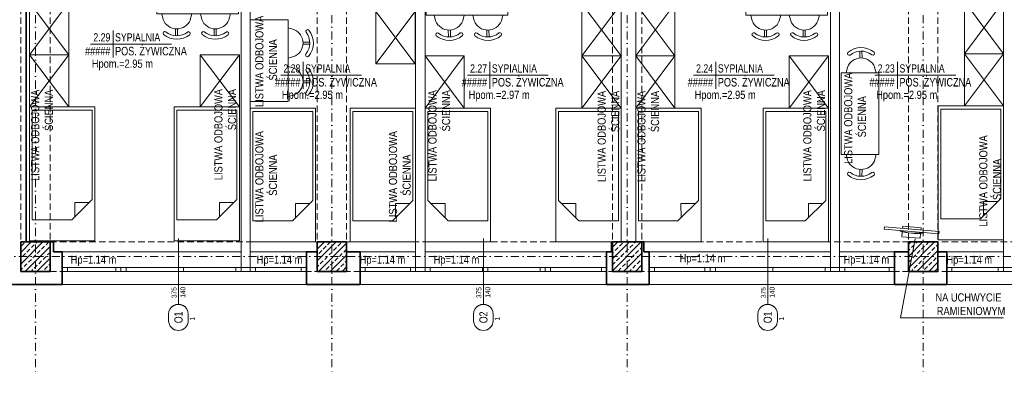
# Model space of a CAD drawing. Header units: millimetres. Extents: x -96593 to 66336, y -23969 to 7139.
# Tile 18 of 256: x -90263 to -88756, y -12229 to -11686. Entities that reach past the tile are written whole.
import ezdxf
from ezdxf.enums import TextEntityAlignment as Align

# ---------------------------------------------------------------- set-up
doc = ezdxf.new("R2010")
doc.units = ezdxf.units.MM
for name, pattern in [('DASHDOT', [1, 0.5, -0.25, 0, -0.25]), ('DASHED', [0.75, 0.5, -0.25]), ('DASHEDX2', [1.5, 1, -0.5])]:
    doc.linetypes.add(name, pattern=pattern)
for name, color, linetype, lineweight in [('BA_met', 7, 'Continuous', 18), ('BA_sym', 7, 'Continuous', 18), ('BA_txc', 1, 'Continuous', 18), ('BA_txs', 2, 'Continuous', 18), ('mm_went_opis', 7, 'Continuous', 15), ('PG_KONSTRUKCJA', 5, 'Continuous', 35), ('PG_OKNA', 7, 'Continuous', 18), ('PG_OSIE', 1, 'DASHDOT', 18), ('PG_PARAPETY_WEWN.', 2, 'Continuous', 18), ('PG_PARAPETY_ZEWN.', 1, 'Continuous', 18), ('PG_PODCIĄGI', 1, 'DASHED', 18), ('PG_PRZERYWANE_ŚREDNIE', 1, 'DASHEDX2', 18), ('PG_SZRAF', 1, 'Continuous', 18), ('PG_WYMIARY', 1, 'Continuous', 18), ('PG_WYPOSAŻENIE', 1, 'Continuous', 18), ('PG_ŚCIANY_DZIAŁOWE', 3, 'Continuous', 18), ('PG_ŚCIANY_SŁUPY', 4, 'Continuous', 35)]:
    doc.layers.add(name, color=color, linetype=linetype, lineweight=lineweight)
doc.layers.add('BA_pom', color=6, linetype='Continuous', lineweight=18, plot=False)
doc.styles.add('BIKTS', font='bikromsw.shx', dxfattribs={"width": 0.85})
doc.styles.add('ROMANS', font='bikromsw.shx', dxfattribs={"width": 0.8})

# ---------------------------------------------------------------- blocks, each defined once
blk = doc.blocks.new('A$C652F0D4A')
at = {"layer": 'PG_SZRAF'}
h = blk.add_hatch(dxfattribs=at)
h.set_pattern_fill('ANSI33', color=256, scale=2)
h.set_pattern_definition([(45, (-7030.048, -4118.865), (-8.980256, 8.980256), []), (45, (-7021.067, -4118.865), (-8.980256, 8.980256), [6.35, -3.175])])
h.paths.add_polyline_path([(-45, 45), (0, 45), (0, 0), (-45, 0)])
at = {"layer": 'PG_KONSTRUKCJA'}
blk.add_lwpolyline([(-45, 45), (0, 45), (0, 0), (-45, 0), (-45, 45)], dxfattribs=at)
blk = doc.blocks.new('bikmet')
blk.add_line((0, 1.65), (0, -1.65))
at = {"style": 'ROMANS', "width": 0.8}
blk.add_attdef('NRPOM', text='', height=1, dxfattribs=at).set_placement((-0.33, 0.33), align=Align.RIGHT)
blk.add_attdef('NWAPOM', (0.25, 0.33), '', height=1, dxfattribs=at)
blk.add_attdef('PODLOGA', text='', height=1.04, dxfattribs=at).set_placement((0.25, -0.33), align=Align.TOP_LEFT)
blk = doc.blocks.new('symdrz')
blk.add_lwpolyline([(-10, -30, -1), (-10, 30), (10, 30, -1), (10, -30)], format="xyb", close=True)
at = {"style": 'BIKTS', "width": 0.8}
blk.add_attdef('SZERDRZ', text='', height=25, dxfattribs=at).set_placement((77.1, 8.8), align=Align.CENTER)
blk.add_attdef('SYMDRZ', text='', height=25, dxfattribs=at).set_placement((0, 0), align=Align.MIDDLE)
blk.add_attdef('WYSDRZ', text='', height=25, dxfattribs=at).set_placement((77.1, -9.5), align=Align.TOP_CENTER)
blk = doc.blocks.new('A$C8890cfa8')
at = {"layer": 'PG_WYPOSAŻENIE', "color": 18, "true_color": 0x000000}
for p, q in [((63.4, 95.9), (32.2, 64.6)), ((58.9, 91.3), (58.8, 69.2)), ((58.8, 69.2), (36.8, 69.3))]:
    blk.add_line(p, q, dxfattribs=at)
blk.add_lwpolyline([(0, 100), (0, 0), (205, 0), (205, 100)], close=True, dxfattribs=at)
blk.add_lwpolyline([(32.2, 64.6), (32.2, 4.1), (200, 4.1), (200, 95.9), (63.4, 95.9)], dxfattribs=at)
blk = doc.blocks.new('A$C25dec356')
at = {"layer": 'PG_WYPOSAŻENIE', "color": 251, "true_color": 0x636466}
for p, q in [((19, 84.1), (21.1, 168.1)), ((21.1, 168.1), (28.1, 167.9)), ((23.8, 0), (28.1, 167.9)), ((1.4, 112.6), (0, 56.6)), ((1.4, 112.6), (16, 112.2)), ((18.2, 119.2), (17.3, 119.2)), ((19.8, 119.1), (18.1, 49.2)), ((18.2, 119.2), (19.8, 119.1)), ((26.7, 112), (33.8, 111.8)), ((33.8, 111.8), (32.4, 55.8)), ((19, 84.1), (16.9, 0.2)), ((0, 56.6), (15.2, 56.2)), ((16.3, 49.2), (17.2, 49.2)), ((18.1, 49.2), (17.2, 49.2)), ((25.3, 56), (32.4, 55.8)), ((16.9, 0.2), (23.8, 0))]:
    blk.add_line(p, q, dxfattribs=at)
for centre, radius, start, end in [((201.3, 81.5), 187.8, 168.4159, 189.8932), ((202.3, 81.5), 187.9, 168.4197, 189.8895)]:
    blk.add_arc(centre, radius, start, end, dxfattribs=at)
blk = doc.blocks.new('A$C5d8eeb17')
at = {"layer": 'PG_WYPOSAŻENIE', "color": 251, "true_color": 0x636466}
for p, q in [((38.7, 0), (38.7, 125)), ((38.7, 125), (96.5, 125)), ((96.5, 0), (96.5, 125)), ((29.8, 110.3), (38.7, 112.7)), ((5.3, 90.8), (15.9, 90.9)), ((5.4, 87.7), (15.9, 87.8)), ((38.7, 66.6), (30.2, 68.7)), ((29.8, 51.2), (38.7, 53.6)), ((5.3, 31.7), (15.9, 31.8)), ((5.4, 28.6), (15.9, 28.7)), ((38.7, 7.5), (30.2, 9.6)), ((96.5, 0), (38.7, 0))]:
    blk.add_line(p, q, dxfattribs=at)
for centre, radius, start, end in [((31.8, 89.5), 31.8, 141.4442, 219.6752), ((31.8, 89.5), 26.5, 141.4442, 219.6752), ((8.8, 107.4), 2.68, 328.6779, 134.2106), ((38.2, 89.6), 22.4, 112.1553, 248.9642), ((9.2, 71.2), 2.68, 226.9089, 32.4416), ((31.8, 30.4), 31.8, 141.4442, 219.6752), ((31.8, 30.4), 26.5, 141.4442, 219.6752), ((8.8, 48.3), 2.68, 328.6779, 134.2106), ((38.2, 30.5), 22.4, 112.1553, 248.9642), ((9.2, 12.1), 2.68, 226.9089, 32.4416)]:
    blk.add_arc(centre, radius, start, end, dxfattribs=at)
blk = doc.blocks.new('A$Ceb5f21af')
at = {"layer": 'PG_WYPOSAŻENIE', "color": 18, "true_color": 0x000000}
for points in [[(60, 285), (60, 365), (0, 365), (0, 285), (60, 285), (0, 365), (60, 365), (0, 285)], [(60, 205), (60, 285), (0, 285), (0, 205), (60, 205), (0, 285), (60, 285), (0, 205)], [(321.4, 205), (321.4, 285), (261.4, 285), (261.4, 205), (321.4, 205), (261.4, 285), (321.4, 285), (261.4, 205)]]:
    blk.add_lwpolyline(points, dxfattribs=at)
at = {"color": 18, "lineweight": 30, "true_color": 0x000000, "xscale": 0.4999999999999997, "yscale": 0.4999999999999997, "zscale": 0.4999999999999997, "rotation": 274.9434522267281}
blk.add_blockref('A$C25dec356', (135.8, 590.6), dxfattribs=at)
at = {"layer": 'PG_PRZERYWANE_ŚREDNIE', "color": 4, "xscale": -1}
for p, rotation in [((100, 570), 89.99999999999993), ((0, 0), 270), ((221.4, 0), 270)]:
    blk.add_blockref('A$C8890cfa8', p, dxfattribs=dict(at, rotation=rotation))
at = {"layer": 'PG_WYMIARY', "color": 18, "true_color": 0x000000, "rotation": 270}
blk.add_blockref('A$C5d8eeb17', (194.9, 444), dxfattribs=at)
at = {"layer": 'PG_WYMIARY', "color": 18, "true_color": 0x000000, "xscale": -1, "rotation": 270}
blk.add_blockref('A$C5d8eeb17', (194.9, 308.8), dxfattribs=at)
at = {"layer": 'BA_txs', "color": 18, "true_color": 0x000000, "char_height": 12.5, "width": 265.598, "attachment_point": 3, "rotation": 90, "style": 'BIKTS'}
for insert in [(2.4, 603.8), (282.8, 503.9), (2.4, 231.5), (282.8, 232.6)]:
    blk.add_mtext('LISTWA ODBOJOWA\\P ŚCIENNA', dxfattribs=dict(at, insert=insert))
blk = doc.blocks.new('A$C99802ae9')
at = {"layer": 'PG_WYPOSAŻENIE', "color": 18, "true_color": 0x000000}
for points in [[(240, 285), (240, 365), (300, 365), (300, 285), (240, 285), (300, 365), (240, 365), (300, 285)], [(0, 205), (0, 285), (60, 285), (60, 205), (0, 205), (60, 285), (0, 285), (60, 205)], [(240, 205), (240, 285), (300, 285), (300, 205), (240, 205), (300, 285), (240, 285), (300, 205)]]:
    blk.add_lwpolyline(points, dxfattribs=at)
at = {"color": 18, "lineweight": 30, "true_color": 0x000000, "xscale": -0.4999999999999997, "yscale": 0.4999999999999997, "zscale": 0.4999999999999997, "rotation": 85.05654777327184}
blk.add_blockref('A$C25dec356', (164.2, 590.6), dxfattribs=at)
at = {"layer": 'PG_PRZERYWANE_ŚREDNIE', "color": 4}
for p, rotation in [((200, 570), 270.0000000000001), ((100, 0), 90.00000000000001), ((300, 0), 90.00000000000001)]:
    blk.add_blockref('A$C8890cfa8', p, dxfattribs=dict(at, rotation=rotation))
at = {"layer": 'PG_WYMIARY', "color": 18, "true_color": 0x000000, "xscale": -1, "rotation": 90}
blk.add_blockref('A$C5d8eeb17', (126.5, 444), dxfattribs=at)
at = {"layer": 'PG_WYMIARY', "color": 18, "true_color": 0x000000, "rotation": 89.99999999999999}
blk.add_blockref('A$C5d8eeb17', (126.5, 308.8), dxfattribs=at)
at = {"layer": 'BA_txs', "color": 18, "true_color": 0x000000, "char_height": 12.5, "width": 265.598, "attachment_point": 9, "rotation": 90, "style": 'BIKTS'}
for insert in [(297.6, 603.8), (38.6, 503.9), (38.6, 232.6), (297.6, 231.5)]:
    blk.add_mtext('LISTWA ODBOJOWA\\P ŚCIENNA', dxfattribs=dict(at, insert=insert))
blk = doc.blocks.new('A$C8bed26aa')
at = {"layer": 'PG_WYPOSAŻENIE', "color": 18, "true_color": 0x000000}
for points in [[(60, 285), (60, 365), (0, 365), (0, 285), (60, 285), (0, 365), (60, 365), (0, 285)], [(60, 205), (60, 285), (0, 285), (0, 205), (60, 205), (0, 285), (60, 285), (0, 205)], [(295, 205), (295, 285), (235, 285), (235, 205), (295, 205), (235, 285), (295, 285), (235, 205)]]:
    blk.add_lwpolyline(points, dxfattribs=at)
at = {"color": 18, "lineweight": 30, "true_color": 0x000000, "xscale": 0.4999999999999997, "yscale": 0.4999999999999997, "zscale": 0.4999999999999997, "rotation": 274.9434522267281}
blk.add_blockref('A$C25dec356', (135.8, 590.6), dxfattribs=at)
at = {"layer": 'PG_PRZERYWANE_ŚREDNIE', "color": 4, "xscale": -1}
for p, rotation in [((100, 570), 89.99999999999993), ((0, 0), 270), ((195, 0), 270)]:
    blk.add_blockref('A$C8890cfa8', p, dxfattribs=dict(at, rotation=rotation))
at = {"layer": 'PG_WYMIARY', "color": 18, "true_color": 0x000000, "rotation": 270}
blk.add_blockref('A$C5d8eeb17', (168.5, 444), dxfattribs=at)
at = {"layer": 'PG_WYMIARY', "color": 18, "true_color": 0x000000, "xscale": -1, "rotation": 270}
blk.add_blockref('A$C5d8eeb17', (168.5, 308.8), dxfattribs=at)
at = {"layer": 'BA_txs', "color": 18, "true_color": 0x000000, "char_height": 12.5, "width": 265.598, "attachment_point": 3, "rotation": 90, "style": 'BIKTS'}
for insert in [(2.4, 603.8), (256.4, 503.9), (2.4, 231.5), (256.4, 232.6)]:
    blk.add_mtext('LISTWA ODBOJOWA\\P ŚCIENNA', dxfattribs=dict(at, insert=insert))
blk = doc.blocks.new('A$Cc70e98f8')
at = {"layer": 'PG_WYPOSAŻENIE', "color": 18, "true_color": 0x000000}
for p, q in [((141.6, 4.1), (172.8, 35.4)), ((146.2, 30.8), (168.2, 30.7)), ((146.2, 30.8), (146.2, 8.7))]:
    blk.add_line(p, q, dxfattribs=at)
blk.add_lwpolyline([(205, 0), (205, 100), (0, 100), (0, 0)], close=True, dxfattribs=at)
blk.add_lwpolyline([(172.8, 35.4), (172.8, 95.9), (5, 95.9), (5, 4.1), (141.6, 4.1)], dxfattribs=at)
blk = doc.blocks.new('A$C5DA075D8')
at = {"layer": 'BA_met', "color": 252}
for points in [[(1031.9, 505.9), (1155.7, 505.9)], [(1322.8, 458.2), (1446.6, 458.2)], [(1608.6, 458.2), (1732.4, 458.2)], [(1954.5, 458.2), (2078.3, 458.2)], [(2232.5, 458.2), (2356.3, 458.2)]]:
    blk.add_lwpolyline(points, dxfattribs=at)
at = {"layer": 'BA_sym', "color": 252}
for p, q in [((1166.3, 208.3), (1166.3, 107.2)), ((1633.1, 208.3), (1633.1, 107.2)), ((2068.3, 208.3), (2068.3, 107.2))]:
    blk.add_line(p, q, dxfattribs=at)
at = {"layer": 'PG_KONSTRUKCJA', "color": 252}
for points in [[(924.8, 202.8), (969.8, 202.8), (969.8, 157.8), (924.8, 157.8), (924.8, 202.8)], [(1378.8, 202.8), (1423.8, 202.8), (1423.8, 157.8), (1378.8, 157.8), (1378.8, 202.8)], [(2283.8, 202.8), (2328.8, 202.8), (2328.8, 157.8), (2283.8, 157.8), (2283.8, 202.8)]]:
    blk.add_lwpolyline(points, dxfattribs=at)
at = {"layer": 'PG_OKNA', "color": 252}
for points in [[(988.3, 163.8), (988.3, 157.8), (1362.3, 157.8), (1362.3, 163.8), (988.3, 163.8)], [(1444.3, 163.8), (1444.3, 157.8), (1821.8, 157.8), (1821.8, 163.8), (1444.3, 163.8)], [(1886.8, 163.8), (1886.8, 157.8), (2262.3, 157.8), (2262.3, 163.8), (1886.8, 163.8)], [(2342.3, 163.8), (2342.3, 157.8), (2722.8, 157.8), (2722.8, 163.8), (2342.3, 163.8)]]:
    blk.add_lwpolyline(points, dxfattribs=at)
for points in [[(988.3, 163.8), (996.3, 163.8), (996.3, 157.8), (988.3, 157.8)], [(1070.3, 163.8), (1078.3, 163.8), (1078.3, 157.8), (1070.3, 157.8)], [(1078.3, 163.8), (1086.3, 163.8), (1086.3, 157.8), (1078.3, 157.8)], [(1166.3, 163.8), (1174.3, 163.8), (1174.3, 157.8), (1166.3, 157.8)], [(1254.3, 163.8), (1262.3, 163.8), (1262.3, 157.8), (1254.3, 157.8)], [(1276.3, 163.8), (1262.3, 163.8), (1262.3, 157.8), (1276.3, 157.8)], [(1276.3, 163.8), (1284.3, 163.8), (1284.3, 157.8), (1276.3, 157.8)], [(1354.3, 163.8), (1362.3, 163.8), (1362.3, 157.8), (1354.3, 157.8)], [(1444.3, 163.8), (1452.3, 163.8), (1452.3, 157.8), (1444.3, 157.8)], [(1521.3, 163.8), (1529.3, 163.8), (1529.3, 157.8), (1521.3, 157.8)], [(1543.8, 163.8), (1529.3, 163.8), (1529.3, 157.8), (1543.8, 157.8)], [(1543.8, 163.8), (1551.8, 163.8), (1551.8, 157.8), (1543.8, 157.8)], [(1631.8, 163.8), (1639.8, 163.8), (1639.8, 157.8), (1631.8, 157.8)], [(1719.8, 163.8), (1727.8, 163.8), (1727.8, 157.8), (1719.8, 157.8)], [(1727.8, 163.8), (1735.8, 163.8), (1735.8, 157.8), (1727.8, 157.8)], [(1813.8, 163.8), (1821.8, 163.8), (1821.8, 157.8), (1813.8, 157.8)], [(1886.8, 163.8), (1894.8, 163.8), (1894.8, 157.8), (1886.8, 157.8)], [(1972.3, 163.8), (1980.3, 163.8), (1980.3, 157.8), (1972.3, 157.8)], [(1980.3, 163.8), (1988.3, 163.8), (1988.3, 157.8), (1980.3, 157.8)], [(2068.3, 163.8), (2076.3, 163.8), (2076.3, 157.8), (2068.3, 157.8)], [(2156.3, 163.8), (2164.3, 163.8), (2164.3, 157.8), (2156.3, 157.8)], [(2178.3, 163.8), (2164.3, 163.8), (2164.3, 157.8), (2178.3, 157.8)], [(2178.3, 163.8), (2186.3, 163.8), (2186.3, 157.8), (2178.3, 157.8)], [(2254.3, 163.8), (2262.3, 163.8), (2262.3, 157.8), (2254.3, 157.8)], [(2342.3, 163.8), (2350.3, 163.8), (2350.3, 157.8), (2342.3, 157.8)], [(2421.3, 163.8), (2429.3, 163.8), (2429.3, 157.8), (2421.3, 157.8)], [(2446.8, 163.8), (2429.3, 163.8), (2429.3, 157.8), (2446.8, 157.8)]]:
    blk.add_lwpolyline(points, close=True, dxfattribs=at)
at = {"layer": 'PG_OSIE', "color": 252, "ltscale": 25}
for points in [[(947.3, 2784.4), (947.3, 0)], [(1401.3, 2784.4), (1401.3, 0)], [(1853.3, 2784.4), (1853.3, 0)], [(2306.3, 2784.4), (2306.3, 0)], [(696.2, 180.3), (2976.4, 180.3)]]:
    blk.add_lwpolyline(points, dxfattribs=at)
at = {"layer": 'PG_PARAPETY_WEWN.', "color": 252}
for p, q in [((1262.3, 187.8), (988.3, 187.8)), ((1276.3, 187.8), (1362.3, 187.8)), ((1529.3, 187.8), (1444.3, 187.8)), ((1829.3, 187.8), (1543.8, 187.8)), ((2164.3, 187.8), (1887.3, 187.8)), ((2178.3, 187.8), (2262.3, 187.8)), ((2342.3, 187.8), (2429.3, 187.8))]:
    blk.add_line(p, q, dxfattribs=at)
at = {"layer": 'PG_PARAPETY_ZEWN.', "color": 252}
for points in [[(988.3, 137.8), (1362.3, 137.8)], [(1444.3, 137.8), (1821.8, 137.8)], [(1886.8, 137.8), (2262.3, 137.8)], [(2342.3, 137.8), (2722.8, 137.8)]]:
    blk.add_lwpolyline(points, dxfattribs=at)
at = {"layer": 'PG_PODCIĄGI', "color": 252, "ltscale": 20}
for points in [[(924.8, 2631.8), (924.8, 157.8)], [(969.8, 2631.8), (969.8, 157.8)], [(1378.8, 2631.8), (1378.8, 157.8)], [(1423.8, 2631.8), (1423.8, 157.8)], [(1830.8, 2631.8), (1830.8, 157.8)], [(1875.8, 2631.8), (1875.8, 157.8)], [(2283.8, 2631.8), (2283.8, 157.8)], [(2328.8, 2631.8), (2328.8, 157.8)], [(924.8, 202.8), (2778.8, 202.8)], [(924.8, 157.8), (2778.8, 157.8)]]:
    blk.add_lwpolyline(points, dxfattribs=at)
at = {"layer": 'PG_WYPOSAŻENIE', "color": 252}
for p, q in [((2209.4, 495.2), (2209.5, 484.6)), ((2212.6, 495.2), (2212.7, 484.7)), ((2188.3, 461.8), (2190.4, 470.4)), ((2232, 470.8), (2234.4, 461.8)), ((2180.7, 461.8), (2180.7, 336.8)), ((2180.7, 461.8), (2238.4, 461.8)), ((2238.4, 461.8), (2238.4, 336.8)), ((2238.4, 336.8), (2180.7, 336.8)), ((2188.3, 336.8), (2190.4, 328.2)), ((2232, 327.8), (2234.4, 336.8)), ((2209.4, 303.4), (2209.5, 314)), ((2212.6, 303.4), (2212.7, 313.9)), ((2271.8, 86.6), (2294.1, 207.7)), ((2429.4, 86.6), (2271.8, 86.6))]:
    blk.add_line(p, q, dxfattribs=at)
for points in [[(2429.3, 571.2), (2429.3, 491.2), (2369.3, 491.2), (2369.3, 571.2), (2429.3, 571.2), (2369.3, 491.2), (2429.3, 491.2), (2369.3, 571.2)], [(1528.6, 555.7), (1528.6, 475.7), (1468.6, 475.7), (1468.6, 555.7), (1528.6, 555.7), (1468.6, 475.7), (1528.6, 475.7), (1468.6, 555.7)], [(2429.3, 491.2), (2429.3, 411.2), (2369.3, 411.2), (2369.3, 491.2), (2429.3, 491.2), (2369.3, 411.2), (2429.3, 411.2), (2369.3, 491.2)]]:
    blk.add_lwpolyline(points, dxfattribs=at)
for centre, radius, start, end in [((2211.2, 468.7), 31.8, 51.4442, 129.6752), ((2192.9, 491.4), 2.68, 136.9089, 302.4416), ((2211.3, 462.3), 22.4, 22.1553, 158.9642), ((2211.2, 468.7), 26.5, 51.4442, 129.6752), ((2229.2, 491.8), 2.68, 238.6779, 44.2106), ((2211.3, 336.3), 22.4, 201.0358, 337.8447), ((2192.9, 307.2), 2.68, 57.5584, 223.0911), ((2211.2, 329.9), 31.8, 230.3248, 308.5558), ((2211.2, 329.9), 26.5, 230.3248, 308.5558), ((2229.2, 306.9), 2.68, 315.7894, 121.3221)]:
    blk.add_arc(centre, radius, start, end, dxfattribs=at)
at = {"layer": 'PG_ŚCIANY_DZIAŁOWE', "color": 252}
for points in [[(2516.8, 817.8), (2516.8, 774.8), (2446.8, 774.8), (2446.8, 163.8), (2429.3, 163.8), (2429.3, 797.3), (2323.8, 797.3), (2323.8, 817.8), (2516.8, 817.8)], [(2164.3, 664.3), (2178.3, 664.3), (2178.3, 655.8), (2179.8, 655.8), (2179.8, 641.8), (2178.3, 641.8), (2178.3, 163.8), (2164.3, 163.8), (2164.3, 664.3)], [(1262.3, 659.3), (1277.8, 659.3), (1277.8, 650.8), (1279.8, 650.8), (1279.8, 636.8), (1276.3, 636.8), (1276.3, 163.8), (1262.3, 163.8), (1262.3, 659.3)], [(1380.8, 650.8), (1529.8, 650.8), (1529.8, 657.8), (1543.8, 657.8), (1543.8, 157.8), (1529.3, 157.8), (1529.3, 636.8), (1380.8, 636.8), (1380.8, 650.8)]]:
    blk.add_lwpolyline(points, dxfattribs=at)
blk.add_lwpolyline([(1843.8, 772.5), (1866.3, 772.5), (1866.3, 202.8), (1843.8, 202.8)], close=True, dxfattribs=at)
at = {"layer": 'PG_ŚCIANY_SŁUPY', "color": 252}
for points in [[(881.8, 826.3), (881.8, 1073.3), (928.8, 1073.3), (928.8, 1047.3), (931.8, 1047.3), (931.8, 812.8), (969.8, 812.8), (969.8, 772.8), (933.3, 772.8), (933.3, 202.8)], [(933.3, 202.8), (975.3, 202.8), (975.3, 187.8), (988.3, 187.8), (988.3, 137.8), (881.8, 137.8), (881.8, 762.8)], [(1362.3, 137.8), (1362.3, 187.8), (1378.8, 187.8), (1378.8, 202.8), (1423.8, 202.8), (1423.8, 187.8), (1444.3, 187.8), (1444.3, 137.8), (1362.3, 137.8)], [(1829.3, 202.8), (1829.3, 187.8), (1821.8, 187.8), (1821.8, 137.8), (1886.8, 137.8), (1886.8, 187.8), (1878.8, 187.8), (1878.8, 202.8), (1829.3, 202.8)], [(2262.3, 157.8), (2262.3, 187.8), (2283.8, 187.8), (2283.8, 202.8), (2328.8, 202.8), (2328.8, 187.8), (2342.3, 187.8), (2342.3, 157.8), (2342.3, 137.8), (2262.3, 137.8), (2262.3, 157.8)]]:
    blk.add_lwpolyline(points, dxfattribs=at)
at = {"color": 252, "lineweight": 30, "xscale": -0.4999999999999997, "yscale": 0.4999999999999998, "zscale": 0.4999999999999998, "rotation": 263.6633441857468}
blk.add_blockref('A$C25dec356', (2245.6, 214), dxfattribs=at)
at = {"layer": 'BA_met', "color": 252}
ref = blk.add_blockref('bikmet', (1066.2, 505.9), dxfattribs=dict(at, xscale=12.5, yscale=12.5, zscale=12.5))
ref.add_attrib('NRPOM', ' 2.29', dxfattribs={"layer": '0', "height": 12.5, "style": 'ROMANS', "width": 0.8}).set_placement((1062.1, 510), align=Align.RIGHT)
ref.add_attrib('NWAPOM', 'SYPIALNIA', (1069.3, 510), dxfattribs={"layer": '0', "height": 12.5, "style": 'ROMANS', "width": 0.8})
ref.add_attrib('RAREA', '#####', dxfattribs={"layer": '0', "height": 13.02, "style": 'ROMANS', "width": 0.8}).set_placement((1062.1, 501.7), align=Align.TOP_RIGHT)
ref.add_attrib('PODLOGA', 'POS. ŻYWICZNA', dxfattribs={"layer": '0', "height": 13.021, "style": 'ROMANS', "width": 0.8}).set_placement((1069.3, 501.7), align=Align.TOP_LEFT)
ref = blk.add_blockref('bikmet', (1357.1, 458.2), dxfattribs=dict(at, xscale=12.5, yscale=12.5, zscale=12.5))
ref.add_attrib('NRPOM', ' 2.28', dxfattribs={"layer": '0', "height": 12.5, "style": 'ROMANS', "width": 0.8}).set_placement((1353, 462.4), align=Align.RIGHT)
ref.add_attrib('NWAPOM', 'SYPIALNIA', (1360.3, 462.4), dxfattribs={"layer": '0', "height": 12.5, "style": 'ROMANS', "width": 0.8})
ref.add_attrib('RAREA', '#####', dxfattribs={"layer": '0', "height": 13.02, "style": 'ROMANS', "width": 0.8}).set_placement((1353, 454), align=Align.TOP_RIGHT)
ref.add_attrib('PODLOGA', 'POS. ŻYWICZNA', dxfattribs={"layer": '0', "height": 13.021, "style": 'ROMANS', "width": 0.8}).set_placement((1360.3, 454), align=Align.TOP_LEFT)
ref = blk.add_blockref('bikmet', (1642.9, 458.2), dxfattribs=dict(at, xscale=12.5, yscale=12.5, zscale=12.5))
ref.add_attrib('NRPOM', ' 2.27', dxfattribs={"layer": '0', "height": 12.5, "style": 'ROMANS', "width": 0.8}).set_placement((1638.7, 462.4), align=Align.RIGHT)
ref.add_attrib('NWAPOM', 'SYPIALNIA', (1646, 462.4), dxfattribs={"layer": '0', "height": 12.5, "style": 'ROMANS', "width": 0.8})
ref.add_attrib('RAREA', '#####', dxfattribs={"layer": '0', "height": 13.02, "style": 'ROMANS', "width": 0.8}).set_placement((1638.7, 454), align=Align.TOP_RIGHT)
ref.add_attrib('PODLOGA', 'POS. ŻYWICZNA', dxfattribs={"layer": '0', "height": 13.021, "style": 'ROMANS', "width": 0.8}).set_placement((1646, 454), align=Align.TOP_LEFT)
ref = blk.add_blockref('bikmet', (1988.9, 458.2), dxfattribs=dict(at, xscale=12.5, yscale=12.5, zscale=12.5))
ref.add_attrib('NRPOM', ' 2.24', dxfattribs={"layer": '0', "height": 12.5, "style": 'ROMANS', "width": 0.8}).set_placement((1984.7, 462.4), align=Align.RIGHT)
ref.add_attrib('NWAPOM', 'SYPIALNIA', (1992, 462.4), dxfattribs={"layer": '0', "height": 12.5, "style": 'ROMANS', "width": 0.8})
ref.add_attrib('RAREA', '#####', dxfattribs={"layer": '0', "height": 13.02, "style": 'ROMANS', "width": 0.8}).set_placement((1984.7, 454), align=Align.TOP_RIGHT)
ref.add_attrib('PODLOGA', 'POS. ŻYWICZNA', dxfattribs={"layer": '0', "height": 13.021, "style": 'ROMANS', "width": 0.8}).set_placement((1992, 454), align=Align.TOP_LEFT)
ref = blk.add_blockref('bikmet', (2266.9, 458.2), dxfattribs=dict(at, xscale=12.5, yscale=12.5, zscale=12.5))
ref.add_attrib('NRPOM', ' 2.23', dxfattribs={"layer": '0', "height": 12.5, "style": 'ROMANS', "width": 0.8}).set_placement((2262.7, 462.4), align=Align.RIGHT)
ref.add_attrib('NWAPOM', 'SYPIALNIA', (2270, 462.4), dxfattribs={"layer": '0', "height": 12.5, "style": 'ROMANS', "width": 0.8})
ref.add_attrib('RAREA', '#####', dxfattribs={"layer": '0', "height": 13.02, "style": 'ROMANS', "width": 0.8}).set_placement((2262.7, 454), align=Align.TOP_RIGHT)
ref.add_attrib('PODLOGA', 'POS. ŻYWICZNA', dxfattribs={"layer": '0', "height": 13.021, "style": 'ROMANS', "width": 0.8}).set_placement((2270, 454), align=Align.TOP_LEFT)
at = {"layer": 'BA_sym', "color": 252}
ref = blk.add_blockref('symdrz', (1166.3, 87.2), dxfattribs=dict(at, xscale=-0.5000000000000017, yscale=0.5000000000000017, zscale=0.5000000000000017, rotation=89.99999527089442))
ref.add_attrib('Symdrz', 'O1', dxfattribs={"height": 12.5, "rotation": 90, "style": 'BIKTS', "width": 0.8}).set_placement((1166.3, 87.2), align=Align.MIDDLE_CENTER)
ref.add_attrib('Szerdrz', '375', dxfattribs={"layer": 'BA_txc', "height": 7.5, "rotation": 90, "style": 'BIKTS', "width": 0.8}).set_placement((1159.6, 125.2), align=Align.MIDDLE_CENTER)
ref.add_attrib('Wysdrz', '140', dxfattribs={"layer": 'BA_txc', "height": 7.5, "rotation": 90, "style": 'BIKTS', "width": 0.8}).set_placement((1173.1, 125.7), align=Align.MIDDLE_CENTER)
ref.add_attrib('Sztuk', '1', (1191.1, 82.4), dxfattribs={"layer": 'BA_pom', "height": 7.5, "rotation": 90, "style": 'BIKTS', "width": 0.8})
ref = blk.add_blockref('symdrz', (1633.1, 87.2), dxfattribs=dict(at, xscale=-0.5000000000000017, yscale=0.5000000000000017, zscale=0.5000000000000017, rotation=89.99999527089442))
ref.add_attrib('Symdrz', 'O2', dxfattribs={"height": 12.5, "rotation": 90, "style": 'BIKTS', "width": 0.8}).set_placement((1633.1, 87.2), align=Align.MIDDLE_CENTER)
ref.add_attrib('Szerdrz', '375', dxfattribs={"layer": 'BA_txc', "height": 7.5, "rotation": 90, "style": 'BIKTS', "width": 0.8}).set_placement((1626.3, 125.2), align=Align.MIDDLE_CENTER)
ref.add_attrib('Wysdrz', '140', dxfattribs={"layer": 'BA_txc', "height": 7.5, "rotation": 90, "style": 'BIKTS', "width": 0.8}).set_placement((1639.8, 125.7), align=Align.MIDDLE_CENTER)
ref.add_attrib('Sztuk', '1', (1657.8, 82.4), dxfattribs={"layer": 'BA_pom', "height": 7.5, "rotation": 90, "style": 'BIKTS', "width": 0.8})
ref = blk.add_blockref('symdrz', (2068.3, 87.2), dxfattribs=dict(at, xscale=-0.5000000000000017, yscale=0.5000000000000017, zscale=0.5000000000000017, rotation=89.99999527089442))
ref.add_attrib('Symdrz', 'O1', dxfattribs={"height": 12.5, "rotation": 90, "style": 'BIKTS', "width": 0.8}).set_placement((2068.3, 87.2), align=Align.MIDDLE_CENTER)
ref.add_attrib('Szerdrz', '375', dxfattribs={"layer": 'BA_txc', "height": 7.5, "rotation": 90, "style": 'BIKTS', "width": 0.8}).set_placement((2061.6, 125.2), align=Align.MIDDLE_CENTER)
ref.add_attrib('Wysdrz', '140', dxfattribs={"layer": 'BA_txc', "height": 7.5, "rotation": 90, "style": 'BIKTS', "width": 0.8}).set_placement((2075.1, 125.7), align=Align.MIDDLE_CENTER)
ref.add_attrib('Sztuk', '1', (2093.1, 82.4), dxfattribs={"layer": 'BA_pom', "height": 7.5, "rotation": 90, "style": 'BIKTS', "width": 0.8})
at = {"layer": 'PG_KONSTRUKCJA', "color": 252}
for p in [(969.8, 157.8), (1423.8, 157.8), (1875.8, 157.8), (2328.8, 157.8)]:
    blk.add_blockref('A$C652F0D4A', p, dxfattribs=at)
at = {"layer": 'PG_PRZERYWANE_ŚREDNIE', "color": 252}
for name, p in [('A$Ceb5f21af', (938.4, 204.6)), ('A$C99802ae9', (1543.8, 202.8)), ('A$C8bed26aa', (1866.3, 202.8))]:
    blk.add_blockref(name, p, dxfattribs=at)
at = {"layer": 'PG_PRZERYWANE_ŚREDNIE', "color": 252, "xscale": -1, "rotation": 90}
for p in [(1376.3, 407.8), (1529.3, 407.8), (2429.3, 411.2)]:
    blk.add_blockref('A$Cc70e98f8', p, dxfattribs=at)
at = {"layer": 'PG_WYMIARY', "color": 252, "xscale": -1}
blk.add_blockref('A$C5d8eeb17', (1372.8, 418), dxfattribs=at)
at = {"layer": 'BA_txs', "color": 252, "style": 'BIKTS', "width": 0.85}
for s, p in [('Hpom.=2.95 m', (1033.7, 469.7)), ('Hpom.=2.95 m', (1324.6, 422)), ('Hpom.=2.97 m', (1610.4, 422)), ('Hpom.=2.95 m', (1956.3, 422)), ('Hpom.=2.95 m', (2234.3, 422)), ('Hp=1.14 m', (1001.4, 169.5)), ('Hp=1.14 m', (1286.1, 169.5)), ('Hp=1.14 m', (1443.7, 169.5)), ('Hp=1.14 m', (1556.9, 169.5)), ('Hp=1.14 m', (1933.5, 171.6)), ('Hp=1.14 m', (2184.4, 169.5)), ('Hp=1.14 m', (2341.9, 169.5))]:
    blk.add_text(s, height=12.5, dxfattribs=at).set_placement(p)
at = {"layer": 'BA_txs', "color": 252, "char_height": 12.5, "width": 265.598, "attachment_point": 7, "rotation": 90, "style": 'BIKTS'}
for insert in [(1317.4, 350.6), (2218.9, 263.5), (1317.4, 174), (1522, 174), (2425.6, 167.5)]:
    blk.add_mtext('\\pi58.92981;LISTWA ODBOJOWA\\P\\pi95.61136; ŚCIENNA', dxfattribs=dict(at, insert=insert))
at = {"layer": 'BA_txs', "color": 252, "insert": (2246.4, 90.6), "char_height": 12.5, "width": 265.598, "attachment_point": 7, "style": 'BIKTS'}
blk.add_mtext('\\pi78.66195;NA UCHWYCIE\\P\\pi80.68576;RAMIENIOWYM', dxfattribs=at)

msp = doc.modelspace()

# ---------------------------------------------------------------- linework, layer by layer
at = {"layer": 'BA_met', "color": 252}
for points in [[(-90154.9, -11723.2), (-90031.1, -11723.2)], [(-89864, -11770.9), (-89740.2, -11770.9)], [(-89578.2, -11770.9), (-89454.4, -11770.9)], [(-89232.3, -11770.9), (-89108.5, -11770.9)], [(-88954.3, -11770.9), (-88830.5, -11770.9)]]:
    msp.add_lwpolyline(points, dxfattribs=at)
at = {"layer": 'BA_sym', "color": 252}
for p, q in [((-90020.5, -12020.8), (-90020.5, -12121.8)), ((-89553.7, -12020.8), (-89553.7, -12121.8)), ((-89118.5, -12020.8), (-89118.5, -12121.8))]:
    msp.add_line(p, q, dxfattribs=at)

# ---------------------------------------------------------------- block references
at = {"layer": 'BA_met', "color": 252}
ref = msp.add_blockref('bikmet', (-90120.6, -11723.2), dxfattribs=dict(at, xscale=12.5, yscale=12.5, zscale=12.5))
ref.add_attrib('NRPOM', ' 2.29', dxfattribs={"layer": '0', "height": 12.5, "style": 'ROMANS', "width": 0.8}).set_placement((-90124.7, -11719), align=Align.RIGHT)
ref.add_attrib('NWAPOM', 'SYPIALNIA', (-90117.5, -11719), dxfattribs={"layer": '0', "height": 12.5, "style": 'ROMANS', "width": 0.8})
ref.add_attrib('RAREA', '#####', dxfattribs={"layer": '0', "height": 13.02, "style": 'ROMANS', "width": 0.8}).set_placement((-90124.7, -11727.4), align=Align.TOP_RIGHT)
ref.add_attrib('PODLOGA', 'POS. ŻYWICZNA', dxfattribs={"layer": '0', "height": 13.021, "style": 'ROMANS', "width": 0.8}).set_placement((-90117.5, -11727.4), align=Align.TOP_LEFT)
ref = msp.add_blockref('bikmet', (-89829.7, -11770.9), dxfattribs=dict(at, xscale=12.5, yscale=12.5, zscale=12.5))
ref.add_attrib('NRPOM', ' 2.28', dxfattribs={"layer": '0', "height": 12.5, "style": 'ROMANS', "width": 0.8}).set_placement((-89833.8, -11766.7), align=Align.RIGHT)
ref.add_attrib('NWAPOM', 'SYPIALNIA', (-89826.5, -11766.7), dxfattribs={"layer": '0', "height": 12.5, "style": 'ROMANS', "width": 0.8})
ref.add_attrib('RAREA', '#####', dxfattribs={"layer": '0', "height": 13.02, "style": 'ROMANS', "width": 0.8}).set_placement((-89833.8, -11775), align=Align.TOP_RIGHT)
ref.add_attrib('PODLOGA', 'POS. ŻYWICZNA', dxfattribs={"layer": '0', "height": 13.021, "style": 'ROMANS', "width": 0.8}).set_placement((-89826.5, -11775), align=Align.TOP_LEFT)
ref = msp.add_blockref('bikmet', (-89543.9, -11770.9), dxfattribs=dict(at, xscale=12.5, yscale=12.5, zscale=12.5))
ref.add_attrib('NRPOM', ' 2.27', dxfattribs={"layer": '0', "height": 12.5, "style": 'ROMANS', "width": 0.8}).set_placement((-89548, -11766.7), align=Align.RIGHT)
ref.add_attrib('NWAPOM', 'SYPIALNIA', (-89540.8, -11766.7), dxfattribs={"layer": '0', "height": 12.5, "style": 'ROMANS', "width": 0.8})
ref.add_attrib('RAREA', '#####', dxfattribs={"layer": '0', "height": 13.02, "style": 'ROMANS', "width": 0.8}).set_placement((-89548, -11775), align=Align.TOP_RIGHT)
ref.add_attrib('PODLOGA', 'POS. ŻYWICZNA', dxfattribs={"layer": '0', "height": 13.021, "style": 'ROMANS', "width": 0.8}).set_placement((-89540.8, -11775), align=Align.TOP_LEFT)
ref = msp.add_blockref('bikmet', (-89197.9, -11770.9), dxfattribs=dict(at, xscale=12.5, yscale=12.5, zscale=12.5))
ref.add_attrib('NRPOM', ' 2.24', dxfattribs={"layer": '0', "height": 12.5, "style": 'ROMANS', "width": 0.8}).set_placement((-89202.1, -11766.7), align=Align.RIGHT)
ref.add_attrib('NWAPOM', 'SYPIALNIA', (-89194.8, -11766.7), dxfattribs={"layer": '0', "height": 12.5, "style": 'ROMANS', "width": 0.8})
ref.add_attrib('RAREA', '#####', dxfattribs={"layer": '0', "height": 13.02, "style": 'ROMANS', "width": 0.8}).set_placement((-89202.1, -11775), align=Align.TOP_RIGHT)
ref.add_attrib('PODLOGA', 'POS. ŻYWICZNA', dxfattribs={"layer": '0', "height": 13.021, "style": 'ROMANS', "width": 0.8}).set_placement((-89194.8, -11775), align=Align.TOP_LEFT)
ref = msp.add_blockref('bikmet', (-88919.9, -11770.9), dxfattribs=dict(at, xscale=12.5, yscale=12.5, zscale=12.5))
ref.add_attrib('NRPOM', ' 2.23', dxfattribs={"layer": '0', "height": 12.5, "style": 'ROMANS', "width": 0.8}).set_placement((-88924.1, -11766.7), align=Align.RIGHT)
ref.add_attrib('NWAPOM', 'SYPIALNIA', (-88916.8, -11766.7), dxfattribs={"layer": '0', "height": 12.5, "style": 'ROMANS', "width": 0.8})
ref.add_attrib('RAREA', '#####', dxfattribs={"layer": '0', "height": 13.02, "style": 'ROMANS', "width": 0.8}).set_placement((-88924.1, -11775), align=Align.TOP_RIGHT)
ref.add_attrib('PODLOGA', 'POS. ŻYWICZNA', dxfattribs={"layer": '0', "height": 13.021, "style": 'ROMANS', "width": 0.8}).set_placement((-88916.8, -11775), align=Align.TOP_LEFT)
at = {"layer": 'BA_sym', "color": 252}
ref = msp.add_blockref('symdrz', (-90020.5, -12141.8), dxfattribs=dict(at, xscale=-0.5000000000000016, yscale=0.5000000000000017, zscale=0.5000000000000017, rotation=89.99999527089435))
ref.add_attrib('Symdrz', 'O1', dxfattribs={"height": 12.5, "rotation": 90, "style": 'BIKTS', "width": 0.8}).set_placement((-90020.5, -12141.8), align=Align.MIDDLE_CENTER)
ref.add_attrib('Szerdrz', '375', dxfattribs={"layer": 'BA_txc', "height": 7.5, "rotation": 90, "style": 'BIKTS', "width": 0.8}).set_placement((-90027.2, -12103.9), align=Align.MIDDLE_CENTER)
ref.add_attrib('Wysdrz', '140', dxfattribs={"layer": 'BA_txc', "height": 7.5, "rotation": 90, "style": 'BIKTS', "width": 0.8}).set_placement((-90013.7, -12103.3), align=Align.MIDDLE_CENTER)
ref.add_attrib('Sztuk', '1', (-89995.7, -12146.7), dxfattribs={"layer": 'BA_pom', "height": 7.5, "rotation": 90, "style": 'BIKTS', "width": 0.8})
ref = msp.add_blockref('symdrz', (-89553.7, -12141.8), dxfattribs=dict(at, xscale=-0.5000000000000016, yscale=0.5000000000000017, zscale=0.5000000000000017, rotation=89.99999527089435))
ref.add_attrib('Symdrz', 'O2', dxfattribs={"height": 12.5, "rotation": 90, "style": 'BIKTS', "width": 0.8}).set_placement((-89553.7, -12141.8), align=Align.MIDDLE_CENTER)
ref.add_attrib('Szerdrz', '375', dxfattribs={"layer": 'BA_txc', "height": 7.5, "rotation": 90, "style": 'BIKTS', "width": 0.8}).set_placement((-89560.5, -12103.9), align=Align.MIDDLE_CENTER)
ref.add_attrib('Wysdrz', '140', dxfattribs={"layer": 'BA_txc', "height": 7.5, "rotation": 90, "style": 'BIKTS', "width": 0.8}).set_placement((-89547, -12103.3), align=Align.MIDDLE_CENTER)
ref.add_attrib('Sztuk', '1', (-89529, -12146.7), dxfattribs={"layer": 'BA_pom', "height": 7.5, "rotation": 90, "style": 'BIKTS', "width": 0.8})
ref = msp.add_blockref('symdrz', (-89118.5, -12141.8), dxfattribs=dict(at, xscale=-0.5000000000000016, yscale=0.5000000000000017, zscale=0.5000000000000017, rotation=89.99999527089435))
ref.add_attrib('Symdrz', 'O1', dxfattribs={"height": 12.5, "rotation": 90, "style": 'BIKTS', "width": 0.8}).set_placement((-89118.5, -12141.8), align=Align.MIDDLE_CENTER)
ref.add_attrib('Szerdrz', '375', dxfattribs={"layer": 'BA_txc', "height": 7.5, "rotation": 90, "style": 'BIKTS', "width": 0.8}).set_placement((-89125.2, -12103.9), align=Align.MIDDLE_CENTER)
ref.add_attrib('Wysdrz', '140', dxfattribs={"layer": 'BA_txc', "height": 7.5, "rotation": 90, "style": 'BIKTS', "width": 0.8}).set_placement((-89111.7, -12103.3), align=Align.MIDDLE_CENTER)
ref.add_attrib('Sztuk', '1', (-89093.7, -12146.7), dxfattribs={"layer": 'BA_pom', "height": 7.5, "rotation": 90, "style": 'BIKTS', "width": 0.8})
at = {"layer": 'mm_went_opis', "color": 2, "lineweight": 60}
msp.add_blockref('A$C5DA075D8', (-91186.8, -12229.1), dxfattribs=at)

# ---------------------------------------------------------------- texts
at = {"layer": 'BA_txs', "color": 252, "style": 'BIKTS', "width": 0.85}
for s, p in [('Hpom.=2.95 m', (-90153.1, -11759.4)), ('Hpom.=2.95 m', (-89862.2, -11807)), ('Hpom.=2.97 m', (-89576.4, -11807)), ('Hpom.=2.95 m', (-89230.4, -11807)), ('Hpom.=2.95 m', (-88952.5, -11807)), ('Hp=1.14 m', (-90185.4, -12059.6)), ('Hp=1.14 m', (-89900.7, -12059.6)), ('Hp=1.14 m', (-89743.1, -12059.6)), ('Hp=1.14 m', (-89629.9, -12059.6)), ('Hp=1.14 m', (-89253.3, -12057.4)), ('Hp=1.14 m', (-89002.4, -12059.6)), ('Hp=1.14 m', (-88844.9, -12059.6))]:
    msp.add_text(s, height=12.5, dxfattribs=at).set_placement(p)
at = {"layer": 'BA_txs', "color": 252, "char_height": 12.5, "width": 265.598, "attachment_point": 7, "rotation": 90, "style": 'BIKTS'}
for insert in [(-89869.4, -11878.4), (-88967.9, -11965.6), (-89869.4, -12055), (-89664.8, -12055), (-88761.2, -12061.5)]:
    msp.add_mtext('\\pi58.92981;LISTWA ODBOJOWA\\P\\pi95.61136; ŚCIENNA', dxfattribs=dict(at, insert=insert))
at = {"layer": 'BA_txs', "color": 252, "insert": (-88940.4, -12138.5), "char_height": 12.5, "width": 265.598, "attachment_point": 7, "style": 'BIKTS'}
msp.add_mtext('\\pi78.66195;NA UCHWYCIE\\P\\pi80.68576;RAMIENIOWYM', dxfattribs=at)

doc.saveas('drawing.dxf')
